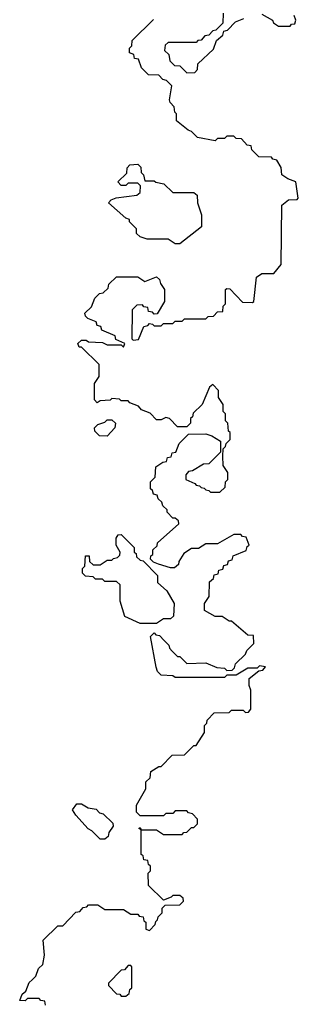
# Model space of a CAD drawing. Extents: x 2701205 to 2963787, y 496209 to 720276.
# Tile 109 of 154: x 2774162 to 2775350, y 709895 to 714097. Entities that reach past the tile are written whole.
import ezdxf

# ---------------------------------------------------------------- set-up
doc = ezdxf.new("R2010")
doc.units = 0

msp = doc.modelspace()

# ---------------------------------------------------------------- linework, layer by layer
at = {"layer": '0CON05XD'}
for points in [[(2775030, 714125), (2775028.3, 714081.7), (2774998.3, 714051.7), (2774985, 714050), (2774968.3, 714031.7), (2774951.7, 714028.3), (2774935, 714010), (2774921.7, 714008.3), (2774915, 714000), (2774795, 714000), (2774781.7, 713988.3), (2774780, 713965), (2774798.3, 713948.3), (2774801.7, 713921.7), (2774821.7, 713901.7), (2774845, 713900), (2774875, 713870), (2774908.3, 713871.7), (2774920, 713885), (2774921.7, 713908.3), (2774988.3, 713971.7), (2775001.7, 714008.3), (2775028.3, 714031.7), (2775031.7, 714048.3), (2775048.3, 714051.7), (2775081.7, 714088.3), (2775118.3, 714101.7)], [(2775195, 714120), (2775240, 714095), (2775243.6, 714083.6), (2775265, 714070), (2775315, 714070), (2775321.7, 714078.3), (2775335, 714080), (2775340, 714095), (2775332.5, 714115)], [(2775051.7, 712341.7), (2775050, 712375), (2775040, 712385), (2775040, 712415), (2775030, 712425), (2775030, 712455), (2775010, 712485), (2775010, 712515), (2774985, 712540), (2774971.7, 712528.3), (2774940, 712455), (2774901.7, 712418.3), (2774898.3, 712401.7), (2774890, 712395), (2774890, 712375), (2774875, 712360), (2774835, 712360), (2774800, 712395), (2774785, 712400), (2774765, 712390), (2774745, 712390), (2774718.3, 712418.3), (2774681.7, 712431.7), (2774668.3, 712448.3), (2774631.7, 712461.7), (2774625, 712470), (2774595, 712470), (2774587, 712477), (2774555, 712480), (2774547, 712473), (2774505, 712470), (2774491.7, 712461.7), (2774480, 712475), (2774480, 712545), (2774500, 712575), (2774500, 712625), (2774425, 712700), (2774415, 712700), (2774410, 712715), (2774425, 712730), (2774445, 712730), (2774455, 712722.5), (2774515, 712720), (2774535, 712710), (2774595, 712710), (2774605, 712700), (2774610, 712715), (2774571.7, 712731.7), (2774568.3, 712748.3), (2774511.7, 712771.7), (2774508.3, 712788.3), (2774491.7, 712791.7), (2774488.3, 712808.3), (2774451.7, 712821.7), (2774441.7, 712831.7), (2774440, 712845), (2774468.3, 712871.7), (2774481.7, 712908.3), (2774501.7, 712928.3), (2774518.3, 712931.7), (2774538.3, 712951.7), (2774541.7, 712968.3), (2774575, 713000), (2774665, 713000), (2774695, 712980), (2774745, 713000), (2774758.3, 712988.3), (2774761.7, 712971.7), (2774780, 712945), (2774780, 712895), (2774748.3, 712841.7), (2774735, 712840), (2774728.3, 712848.3), (2774711.7, 712851.7), (2774708.3, 712868.3), (2774691.7, 712871.7), (2774685, 712880), (2774661.7, 712878.3), (2774641.7, 712858.3), (2774640, 712735), (2774645, 712730), (2774668.3, 712731.7), (2774691.7, 712788.3), (2774708.3, 712791.7), (2774715, 712800), (2774728.3, 712798.3), (2774735, 712790), (2774765, 712790), (2774775, 712800), (2774815, 712800), (2774825, 712810), (2774855, 712810), (2774865, 712820), (2774955, 712820), (2774965, 712830), (2774988.3, 712831.7), (2775005, 712850), (2775028.3, 712851.7), (2775030, 712875), (2775040, 712885), (2775040, 712945), (2775045, 712950), (2775058.3, 712948.3), (2775111.7, 712891.7), (2775155, 712890), (2775160, 712895), (2775171.2, 712998.8), (2775195, 713014), (2775246.2, 713013.8), (2775277, 713053), (2775280, 713305), (2775308.3, 713328.3), (2775345, 713330), (2775350, 713335), (2775340, 713405), (2775305, 713417.5), (2775280, 713435), (2775277, 713467), (2775258.3, 713498.3), (2775241.7, 713501.7), (2775235, 713510), (2775181.7, 713511.7), (2775151.7, 713541.7), (2775148.3, 713558.3), (2775131.7, 713561.7), (2775108.3, 713588.3), (2775085, 713590), (2775075, 713600), (2775045, 713600), (2775035, 713590), (2775005, 713590), (2774995, 713580), (2774920, 713595), (2774895, 713620), (2774880, 713625), (2774830, 713665), (2774830, 713695), (2774823, 713703), (2774820, 713725), (2774803, 713743), (2774800, 713755), (2774810, 713815), (2774788.3, 713838.3), (2774771.7, 713841.7), (2774755, 713860), (2774711.7, 713861.7), (2774681.7, 713891.7), (2774668.3, 713928.3), (2774651.7, 713931.7), (2774648.3, 713948.3), (2774630, 713955), (2774630, 713975), (2774640, 713985), (2774641.7, 714008.3), (2774731.7, 714098.3)], [(2774845, 713140), (2774825, 713140), (2774795, 713160), (2774705, 713160), (2774675, 713170), (2774660, 713185), (2774660, 713205), (2774630, 713235), (2774630, 713245), (2774615, 713250), (2774540, 713315), (2774551.7, 713328.3), (2774573, 713337), (2774661.7, 713348.3), (2774675, 713360), (2774677.5, 713387.5), (2774665, 713400), (2774625, 713400), (2774615, 713390), (2774595, 713390), (2774580, 713405), (2774618.3, 713441.7), (2774620, 713465), (2774631.7, 713478.3), (2774665, 713480), (2774678.3, 713468.3), (2774680, 713445), (2774690, 713435), (2774695, 713410), (2774735, 713410), (2774743, 713403), (2774777, 713397), (2774815, 713360), (2774905, 713360), (2774918.3, 713348.3), (2774920, 713315), (2774937.5, 713265), (2774937, 713213), (2774845, 713140)], [(2774535, 712320), (2774501.7, 712321.7), (2774481.7, 712341.7), (2774480, 712355), (2774495, 712370), (2774525, 712380), (2774535, 712390), (2774555, 712390), (2774570, 712375), (2774567.5, 712355), (2774535, 712320)], [(2774271.7, 709891.7), (2774268.3, 709908.3), (2774251.7, 709911.7), (2774245, 709920), (2774195, 709920), (2774185, 709910), (2774161.7, 709911.7), (2774171.7, 709938.3), (2774188.3, 709951.7), (2774201.7, 709988.3), (2774215, 710000), (2774230, 710015), (2774241.7, 710048.3), (2774260, 710065), (2774267.5, 710105), (2774261.7, 710168.3), (2774325, 710230), (2774345, 710230), (2774401.7, 710288.3), (2774418.3, 710291.7), (2774431.7, 710308.3), (2774448.3, 710311.7), (2774455, 710320), (2774495, 710320), (2774525, 710300), (2774605, 710300), (2774635, 710280), (2774665, 710280), (2774671.7, 710271.7), (2774688.3, 710268.3), (2774691.7, 710251.7), (2774700, 710245), (2774700, 710215), (2774715, 710210), (2774740, 710235), (2774741.7, 710248.3), (2774750, 710255), (2774751.7, 710268.3), (2774770, 710285), (2774770, 710305), (2774781.7, 710318.3), (2774845, 710320), (2774860, 710335), (2774858.3, 710348.3), (2774845, 710360), (2774815, 710360), (2774808.3, 710351.7), (2774775, 710340), (2774711.7, 710401.7), (2774710, 710455), (2774720, 710465), (2774720, 710485), (2774711.7, 710491.7), (2774708.3, 710508.3), (2774691.7, 710511.7), (2774688.3, 710528.3), (2774680, 710535), (2774680, 710640), (2774670, 710645), (2774675, 710650), (2774680, 710640), (2774745, 710640), (2774775, 710620), (2774855, 710620), (2774861.7, 710628.3), (2774875, 710630), (2774895, 710650), (2774905, 710650), (2774920, 710665), (2774920, 710685), (2774898.3, 710708.3), (2774881.7, 710711.7), (2774875, 710720), (2774825, 710720), (2774815, 710710), (2774785, 710710), (2774775, 710700), (2774675, 710700), (2774660, 710715), (2774660, 710745), (2774700, 710815), (2774700, 710845), (2774718.3, 710861.7), (2774721.7, 710888.3), (2774755, 710910), (2774765, 710910), (2774811.7, 710958.3), (2774865, 710960), (2774905, 711000), (2774915, 711000), (2774950, 711055), (2774950, 711085), (2774960, 711095), (2774961.7, 711108.3), (2774991.7, 711138.3), (2775055, 711140), (2775065, 711150), (2775115, 711150), (2775125, 711140), (2775138.3, 711141.7), (2775147.5, 711155), (2775147.5, 711235), (2775140, 711255), (2775140, 711285), (2775181.7, 711318.3), (2775198.3, 711321.7), (2775210, 711335), (2775185, 711340), (2775175, 711330), (2775135, 711330), (2775085, 711300), (2775045, 711300), (2775035, 711290), (2774825, 711290), (2774815, 711297.5), (2774765, 711300), (2774750, 711315), (2774743.6, 711333.6), (2774720, 711465), (2774735, 711480), (2774741.7, 711471.7), (2774758.3, 711468.3), (2774778.3, 711448.3), (2774798.3, 711428.3), (2774800, 711415), (2774811.7, 711401.7), (2774835, 711380), (2774845, 711380), (2774875, 711350), (2774955, 711352.5), (2775003, 711333), (2775035, 711330), (2775045, 711320), (2775068.3, 711321.7), (2775078.3, 711331.7), (2775081.7, 711348.3), (2775125, 711390), (2775130, 711405), (2775160, 711435), (2775158.3, 711468.3), (2775135, 711470), (2775065, 711530), (2775055, 711530), (2775025, 711550), (2774995, 711550), (2774950, 711575), (2774950, 711605), (2774970, 711635), (2774971.7, 711698.3), (2774988.3, 711711.7), (2774991.7, 711728.3), (2775008.3, 711731.7), (2775011.7, 711748.3), (2775028.3, 711751.7), (2775031.7, 711768.3), (2775048.3, 711771.7), (2775051.7, 711788.3), (2775068.3, 711791.7), (2775071.7, 711808.3), (2775128.3, 711831.7), (2775131.7, 711848.3), (2775140, 711855), (2775128.3, 711888.3), (2775111.7, 711891.7), (2775105, 711900), (2775075, 711900), (2775005, 711860), (2774955, 711860), (2774925, 711840), (2774895, 711840), (2774861.7, 711818.3), (2774840, 711785), (2774838.3, 711771.7), (2774821.7, 711758.3), (2774805, 711757.5), (2774753, 711773), (2774731.7, 711781.7), (2774720, 711795), (2774721.7, 711808.3), (2774730, 711815), (2774730, 711835), (2774748.3, 711851.7), (2774750, 711865), (2774840, 711945), (2774838.3, 711958.3), (2774825, 711970), (2774815, 711970), (2774790, 711995), (2774790, 712005), (2774771.7, 712021.7), (2774768.3, 712038.3), (2774751.7, 712051.7), (2774748.3, 712068.3), (2774731.7, 712071.7), (2774728.3, 712088.3), (2774720, 712095), (2774720, 712125), (2774740, 712145), (2774741.7, 712188.3), (2774771.7, 712208.3), (2774788.3, 712211.7), (2774791.7, 712228.3), (2774808.3, 712231.7), (2774811.7, 712248.3), (2774828.3, 712251.7), (2774841.7, 712288.3), (2774881.7, 712328.3), (2774955, 712330), (2774981.7, 712321.7), (2775018.3, 712298.3), (2775018.3, 712251.7), (2774968.3, 712201.7), (2774945, 712200), (2774898.3, 712171.7), (2774881.7, 712168.3), (2774870, 712155), (2774870, 712135), (2774908.3, 712118.3), (2774915, 712110), (2774928.3, 712108.3), (2774935, 712100), (2774948.3, 712098.3), (2774955, 712090), (2774968.3, 712088.3), (2774975, 712080), (2775015, 712080), (2775038.3, 712101.7), (2775040, 712125), (2775050, 712135), (2775050, 712165), (2775030, 712195), (2775027.5, 712235), (2775030, 712265), (2775040, 712275), (2775041.7, 712288.3), (2775060, 712305), (2775060, 712335), (2775051.7, 712341.7)], [(2774745, 711520), (2774675, 711520), (2774610.7, 711550.7), (2774590, 711615), (2774590, 711685), (2774575, 711700), (2774525, 711700), (2774515, 711710), (2774485, 711710), (2774475, 711720), (2774441.7, 711721.7), (2774430, 711735), (2774430, 711755), (2774440, 711765), (2774441.7, 711808.3), (2774458.3, 711808.3), (2774460, 711785), (2774475, 711770), (2774505, 711770), (2774535, 711790), (2774555, 711790), (2774561.7, 711798.3), (2774578.3, 711801.7), (2774588.3, 711811.7), (2774590, 711825), (2774572.5, 711855), (2774572.5, 711885), (2774581.7, 711898.3), (2774595, 711900), (2774650, 711845), (2774650, 711825), (2774658.3, 711818.3), (2774660, 711805), (2774675, 711790), (2774688.3, 711788.3), (2774750, 711725), (2774750, 711695), (2774789.3, 711659.3), (2774820, 711605), (2774818.3, 711551.7), (2774805, 711540), (2774775, 711540), (2774745, 711520)], [(2774525, 710600), (2774505, 710600), (2774470, 710635), (2774453.6, 710643.6), (2774401.7, 710701.7), (2774387.5, 710725), (2774405, 710750), (2774425, 710750), (2774453, 710733), (2774488.3, 710728.3), (2774501.7, 710711.7), (2774518.3, 710708.3), (2774558.3, 710668.3), (2774560, 710655), (2774541.7, 710628.3), (2774538.3, 710611.7), (2774525, 710600)], [(2774615, 709930), (2774628.3, 709941.7), (2774631.7, 709958.3), (2774640, 709965), (2774640, 710055), (2774635, 710060), (2774625, 710060), (2774608.3, 710041.7), (2774595, 710040), (2774540, 709985), (2774540, 709975), (2774575, 709940), (2774588.3, 709938.3), (2774595, 709930), (2774615, 709930)]]:
    msp.add_lwpolyline(points, dxfattribs=at)

doc.saveas('drawing.dxf')
